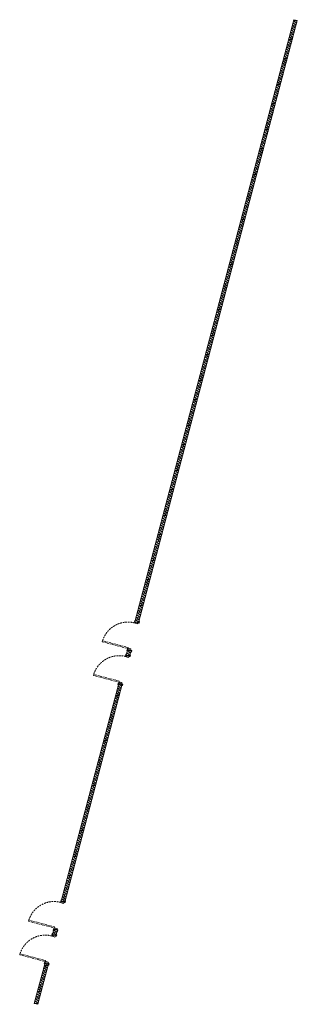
# Model space of a CAD drawing. Header units: millimetres. Extents: x -204291438 to 18864955, y -774833820 to 295284.
# Tile 1 of 87: x -90072 to -80395, y 75851 to 110156. Entities that reach past the tile are written whole.
import ezdxf

# ---------------------------------------------------------------- set-up
doc = ezdxf.new("R2010")
doc.units = ezdxf.units.MM
doc.header["$MEASUREMENT"] = 0
doc.linetypes.add('Przerywana gęsta', pattern=[90, 60, -30])
doc.layers.add('233-A Ściana pożarowa', color=7, linetype='Continuous')

# ---------------------------------------------------------------- blocks, each defined once
blk = doc.blocks.new('*X3087')
at = {"layer": '233-A Ściana pożarowa', "color": 7, "linetype": 'Continuous', "lineweight": 0}
for p, q in [((-89080, 77209), (-89215, 77200)), ((-89215, 77200), (-89102, 77126)), ((-89148, 77285), (-89193, 77283)), ((-89193, 77283), (-89080, 77209)), ((-89167, 76879), (-89302, 76870)), ((-89302, 76870), (-89189, 76796)), ((-89146, 76961), (-89280, 76953)), ((-89280, 76953), (-89167, 76879)), ((-89124, 77044), (-89258, 77035)), ((-89258, 77035), (-89146, 76961)), ((-89102, 77126), (-89237, 77118)), ((-89237, 77118), (-89124, 77044)), ((-89254, 76549), (-89389, 76540)), ((-89389, 76540), (-89276, 76466)), ((-89233, 76631), (-89367, 76623)), ((-89367, 76623), (-89254, 76549)), ((-89211, 76714), (-89346, 76705)), ((-89346, 76705), (-89233, 76631)), ((-89189, 76796), (-89324, 76788)), ((-89324, 76788), (-89211, 76714)), ((-89341, 76219), (-89476, 76210)), ((-89476, 76210), (-89363, 76136)), ((-89320, 76301), (-89454, 76293)), ((-89454, 76293), (-89341, 76219)), ((-89298, 76384), (-89433, 76375)), ((-89433, 76375), (-89320, 76301)), ((-89276, 76466), (-89411, 76458)), ((-89411, 76458), (-89298, 76384)), ((-89429, 75889), (-89550, 75881)), ((-89407, 75971), (-89541, 75962)), ((-89541, 75962), (-89429, 75889)), ((-89385, 76054), (-89520, 76045)), ((-89520, 76045), (-89407, 75971)), ((-89363, 76136), (-89498, 76127)), ((-89498, 76127), (-89385, 76054))]:
    blk.add_line(p, q, dxfattribs=at)
blk = doc.blocks.new('*X3088')
at = {"layer": '233-A Ściana pożarowa', "color": 7, "linetype": 'Continuous', "lineweight": 0}
for p, q in [((-88797, 78281), (-88931, 78273)), ((-88775, 78364), (-88910, 78355)), ((-88910, 78355), (-88797, 78281)), ((-88792, 78444), (-88888, 78438)), ((-88888, 78438), (-88775, 78364))]:
    blk.add_line(p, q, dxfattribs=at)
blk = doc.blocks.new('*X3089')
at = {"layer": '233-A Ściana pożarowa', "color": 7, "linetype": 'Continuous', "lineweight": 0}
for p, q in [((-86533, 86862), (-86668, 86854)), ((-86668, 86854), (-86555, 86780)), ((-86511, 86945), (-86646, 86936)), ((-86646, 86936), (-86533, 86862)), ((-86578, 87022), (-86624, 87019)), ((-86624, 87019), (-86511, 86945)), ((-86642, 86450), (-86776, 86441)), ((-86620, 86532), (-86755, 86524)), ((-86755, 86524), (-86642, 86450)), ((-86598, 86615), (-86733, 86606)), ((-86733, 86606), (-86620, 86532)), ((-86576, 86697), (-86711, 86689)), ((-86711, 86689), (-86598, 86615)), ((-86555, 86780), (-86689, 86771)), ((-86689, 86771), (-86576, 86697)), ((-86729, 86120), (-86863, 86111)), ((-86863, 86111), (-86751, 86037)), ((-86707, 86202), (-86842, 86194)), ((-86842, 86194), (-86729, 86120)), ((-86685, 86285), (-86820, 86276)), ((-86820, 86276), (-86707, 86202)), ((-86664, 86367), (-86798, 86359)), ((-86798, 86359), (-86685, 86285)), ((-86776, 86441), (-86664, 86367)), ((-86816, 85790), (-86951, 85781)), ((-86951, 85781), (-86838, 85707)), ((-86794, 85872), (-86929, 85864)), ((-86929, 85864), (-86816, 85790)), ((-86772, 85955), (-86907, 85946)), ((-86907, 85946), (-86794, 85872)), ((-86751, 86037), (-86885, 86029)), ((-86885, 86029), (-86772, 85955)), ((-86903, 85460), (-87038, 85451)), ((-87038, 85451), (-86925, 85377)), ((-86881, 85542), (-87016, 85534)), ((-87016, 85534), (-86903, 85460)), ((-86859, 85625), (-86994, 85616)), ((-86994, 85616), (-86881, 85542)), ((-86838, 85707), (-86972, 85699)), ((-86972, 85699), (-86859, 85625)), ((-86990, 85130), (-87125, 85121)), ((-87125, 85121), (-87012, 85047)), ((-86968, 85212), (-87103, 85203)), ((-87103, 85203), (-86990, 85130)), ((-86947, 85295), (-87081, 85286)), ((-87081, 85286), (-86968, 85212)), ((-86925, 85377), (-87059, 85369)), ((-87059, 85369), (-86947, 85295)), ((-87077, 84800), (-87212, 84791)), ((-87212, 84791), (-87099, 84717)), ((-87055, 84882), (-87190, 84873)), ((-87190, 84873), (-87077, 84800)), ((-87034, 84965), (-87168, 84956)), ((-87168, 84956), (-87055, 84882)), ((-87012, 85047), (-87147, 85038)), ((-87147, 85038), (-87034, 84965)), ((-87164, 84470), (-87299, 84461)), ((-87299, 84461), (-87186, 84387)), ((-87143, 84552), (-87277, 84543)), ((-87277, 84543), (-87164, 84470)), ((-87121, 84635), (-87255, 84626)), ((-87255, 84626), (-87143, 84552)), ((-87099, 84717), (-87234, 84708)), ((-87234, 84708), (-87121, 84635)), ((-87273, 84057), (-87408, 84048)), ((-87408, 84048), (-87295, 83974)), ((-87251, 84139), (-87386, 84131)), ((-87386, 84131), (-87273, 84057)), ((-87230, 84222), (-87364, 84213)), ((-87364, 84213), (-87251, 84139)), ((-87208, 84304), (-87342, 84296)), ((-87342, 84296), (-87230, 84222)), ((-87186, 84387), (-87321, 84378)), ((-87321, 84378), (-87208, 84304)), ((-87360, 83727), (-87495, 83718)), ((-87495, 83718), (-87382, 83644)), ((-87338, 83809), (-87473, 83801)), ((-87473, 83801), (-87360, 83727)), ((-87317, 83892), (-87451, 83883)), ((-87451, 83883), (-87338, 83809)), ((-87295, 83974), (-87430, 83966)), ((-87430, 83966), (-87317, 83892)), ((-87447, 83397), (-87582, 83388)), ((-87582, 83388), (-87469, 83314)), ((-87426, 83479), (-87560, 83471)), ((-87560, 83471), (-87447, 83397)), ((-87404, 83562), (-87538, 83553)), ((-87538, 83553), (-87426, 83479)), ((-87382, 83644), (-87517, 83636)), ((-87517, 83636), (-87404, 83562)), ((-87534, 83067), (-87669, 83058)), ((-87669, 83058), (-87556, 82984)), ((-87513, 83149), (-87647, 83141)), ((-87647, 83141), (-87534, 83067)), ((-87491, 83232), (-87626, 83223)), ((-87626, 83223), (-87513, 83149)), ((-87469, 83314), (-87604, 83306)), ((-87604, 83306), (-87491, 83232)), ((-87621, 82737), (-87756, 82728)), ((-87756, 82728), (-87643, 82654)), ((-87600, 82819), (-87734, 82811)), ((-87734, 82811), (-87621, 82737)), ((-87578, 82902), (-87713, 82893)), ((-87713, 82893), (-87600, 82819)), ((-87556, 82984), (-87691, 82976)), ((-87691, 82976), (-87578, 82902)), ((-87709, 82407), (-87843, 82398)), ((-87843, 82398), (-87730, 82324)), ((-87687, 82489), (-87821, 82481)), ((-87821, 82481), (-87709, 82407)), ((-87665, 82572), (-87800, 82563)), ((-87800, 82563), (-87687, 82489)), ((-87643, 82654), (-87778, 82646)), ((-87778, 82646), (-87665, 82572)), ((-87817, 81994), (-87952, 81986)), ((-87796, 82077), (-87930, 82068)), ((-87930, 82068), (-87817, 81994)), ((-87774, 82159), (-87909, 82151)), ((-87909, 82151), (-87796, 82077)), ((-87752, 82242), (-87887, 82233)), ((-87887, 82233), (-87774, 82159)), ((-87730, 82324), (-87865, 82316)), ((-87865, 82316), (-87752, 82242)), ((-87905, 81664), (-88039, 81656)), ((-88039, 81656), (-87926, 81582)), ((-87883, 81747), (-88017, 81738)), ((-88017, 81738), (-87905, 81664)), ((-87861, 81829), (-87996, 81821)), ((-87996, 81821), (-87883, 81747)), ((-87839, 81912), (-87974, 81903)), ((-87974, 81903), (-87861, 81829)), ((-87952, 81986), (-87839, 81912)), ((-87992, 81334), (-88126, 81326)), ((-88126, 81326), (-88013, 81252)), ((-87970, 81417), (-88104, 81408)), ((-88104, 81408), (-87992, 81334)), ((-87948, 81499), (-88083, 81491)), ((-88083, 81491), (-87970, 81417)), ((-87926, 81582), (-88061, 81573)), ((-88061, 81573), (-87948, 81499)), ((-88079, 81004), (-88213, 80996)), ((-88213, 80996), (-88100, 80922)), ((-88057, 81087), (-88192, 81078)), ((-88192, 81078), (-88079, 81004)), ((-88035, 81169), (-88170, 81161)), ((-88170, 81161), (-88057, 81087)), ((-88013, 81252), (-88148, 81243)), ((-88148, 81243), (-88035, 81169)), ((-88166, 80674), (-88300, 80665)), ((-88300, 80665), (-88188, 80592)), ((-88144, 80757), (-88279, 80748)), ((-88279, 80748), (-88166, 80674)), ((-88122, 80839), (-88257, 80831)), ((-88257, 80831), (-88144, 80757)), ((-88100, 80922), (-88235, 80913)), ((-88235, 80913), (-88122, 80839)), ((-88253, 80344), (-88388, 80335)), ((-88388, 80335), (-88275, 80262)), ((-88231, 80427), (-88366, 80418)), ((-88366, 80418), (-88253, 80344)), ((-88209, 80509), (-88344, 80500)), ((-88344, 80500), (-88231, 80427)), ((-88188, 80592), (-88322, 80583)), ((-88322, 80583), (-88209, 80509)), ((-88362, 79932), (-88496, 79923)), ((-88340, 80014), (-88475, 80005)), ((-88475, 80005), (-88362, 79932)), ((-88318, 80097), (-88453, 80088)), ((-88453, 80088), (-88340, 80014)), ((-88296, 80179), (-88431, 80170)), ((-88431, 80170), (-88318, 80097)), ((-88275, 80262), (-88409, 80253)), ((-88409, 80253), (-88296, 80179)), ((-88449, 79601), (-88583, 79593)), ((-88583, 79593), (-88471, 79519)), ((-88427, 79684), (-88562, 79675)), ((-88562, 79675), (-88449, 79601)), ((-88405, 79766), (-88540, 79758)), ((-88540, 79758), (-88427, 79684)), ((-88384, 79849), (-88518, 79840)), ((-88518, 79840), (-88405, 79766)), ((-88496, 79923), (-88384, 79849)), ((-88471, 79519), (-88605, 79510)), ((-88605, 79510), (-88492, 79436)), ((-88492, 79436), (-88575, 79431))]:
    blk.add_line(p, q, dxfattribs=at)
blk = doc.blocks.new('*X3090')
at = {"layer": '233-A Ściana pożarowa', "color": 7, "linetype": 'Continuous', "lineweight": 0}
for p, q in [((-86222, 88180), (-86319, 88174)), ((-86319, 88174), (-86206, 88100)), ((-86228, 88017), (-86361, 88009)), ((-86206, 88100), (-86341, 88091)), ((-86341, 88091), (-86228, 88017))]:
    blk.add_line(p, q, dxfattribs=at)
blk = doc.blocks.new('*X3091')
at = {"layer": '233-A Ściana pożarowa', "color": 7, "linetype": 'Continuous', "lineweight": 0}
for p, q in [((-80414, 110128), (-80528, 110121)), ((-80528, 110121), (-80415, 110047)), ((-80480, 109800), (-80615, 109791)), ((-80615, 109791), (-80502, 109717)), ((-80458, 109882), (-80593, 109874)), ((-80593, 109874), (-80480, 109800)), ((-80437, 109965), (-80571, 109956)), ((-80571, 109956), (-80458, 109882)), ((-80415, 110047), (-80550, 110039)), ((-80550, 110039), (-80437, 109965)), ((-80567, 109470), (-80702, 109461)), ((-80702, 109461), (-80589, 109387)), ((-80546, 109552), (-80680, 109544)), ((-80680, 109544), (-80567, 109470)), ((-80524, 109635), (-80658, 109626)), ((-80658, 109626), (-80546, 109552)), ((-80502, 109717), (-80637, 109709)), ((-80637, 109709), (-80524, 109635)), ((-80654, 109140), (-80789, 109131)), ((-80789, 109131), (-80676, 109057)), ((-80633, 109222), (-80767, 109214)), ((-80767, 109214), (-80654, 109140)), ((-80611, 109305), (-80746, 109296)), ((-80746, 109296), (-80633, 109222)), ((-80589, 109387), (-80724, 109379)), ((-80724, 109379), (-80611, 109305)), ((-80742, 108810), (-80876, 108801)), ((-80876, 108801), (-80763, 108727)), ((-80720, 108892), (-80854, 108884)), ((-80854, 108884), (-80742, 108810)), ((-80698, 108975), (-80833, 108966)), ((-80833, 108966), (-80720, 108892)), ((-80676, 109057), (-80811, 109049)), ((-80811, 109049), (-80698, 108975)), ((-80829, 108480), (-80963, 108471)), ((-80963, 108471), (-80850, 108397)), ((-80807, 108562), (-80941, 108554)), ((-80941, 108554), (-80829, 108480)), ((-80785, 108645), (-80920, 108636)), ((-80920, 108636), (-80807, 108562)), ((-80763, 108727), (-80898, 108719)), ((-80898, 108719), (-80785, 108645)), ((-80937, 108067), (-81072, 108059)), ((-80916, 108150), (-81050, 108141)), ((-81050, 108141), (-80937, 108067)), ((-80894, 108232), (-81029, 108224)), ((-81029, 108224), (-80916, 108150)), ((-80872, 108315), (-81007, 108306)), ((-81007, 108306), (-80894, 108232)), ((-80850, 108397), (-80985, 108389)), ((-80985, 108389), (-80872, 108315)), ((-81025, 107737), (-81159, 107728)), ((-81159, 107728), (-81046, 107655)), ((-81003, 107820), (-81137, 107811)), ((-81137, 107811), (-81025, 107737)), ((-80981, 107902), (-81116, 107894)), ((-81116, 107894), (-81003, 107820)), ((-80959, 107985), (-81094, 107976)), ((-81094, 107976), (-80981, 107902)), ((-81072, 108059), (-80959, 107985)), ((-81112, 107407), (-81246, 107398)), ((-81246, 107398), (-81133, 107325)), ((-81090, 107490), (-81225, 107481)), ((-81225, 107481), (-81112, 107407)), ((-81068, 107572), (-81203, 107563)), ((-81203, 107563), (-81090, 107490)), ((-81046, 107655), (-81181, 107646)), ((-81181, 107646), (-81068, 107572)), ((-81199, 107077), (-81333, 107068)), ((-81333, 107068), (-81221, 106995)), ((-81177, 107160), (-81312, 107151)), ((-81312, 107151), (-81199, 107077)), ((-81155, 107242), (-81290, 107233)), ((-81290, 107233), (-81177, 107160)), ((-81133, 107325), (-81268, 107316)), ((-81268, 107316), (-81155, 107242)), ((-81286, 106747), (-81420, 106738)), ((-81420, 106738), (-81308, 106664)), ((-81264, 106829), (-81399, 106821)), ((-81399, 106821), (-81286, 106747)), ((-81242, 106912), (-81377, 106903)), ((-81377, 106903), (-81264, 106829)), ((-81221, 106995), (-81355, 106986)), ((-81355, 106986), (-81242, 106912)), ((-81373, 106417), (-81508, 106408)), ((-81508, 106408), (-81395, 106334)), ((-81351, 106499), (-81486, 106491)), ((-81486, 106491), (-81373, 106417)), ((-81329, 106582), (-81464, 106573)), ((-81464, 106573), (-81351, 106499)), ((-81308, 106664), (-81442, 106656)), ((-81442, 106656), (-81329, 106582)), ((-81482, 106004), (-81616, 105996)), ((-81460, 106087), (-81595, 106078)), ((-81595, 106078), (-81482, 106004)), ((-81438, 106169), (-81573, 106161)), ((-81573, 106161), (-81460, 106087)), ((-81416, 106252), (-81551, 106243)), ((-81551, 106243), (-81438, 106169)), ((-81395, 106334), (-81529, 106326)), ((-81529, 106326), (-81416, 106252)), ((-81569, 105674), (-81704, 105666)), ((-81704, 105666), (-81591, 105592)), ((-81547, 105757), (-81682, 105748)), ((-81682, 105748), (-81569, 105674)), ((-81525, 105839), (-81660, 105831)), ((-81660, 105831), (-81547, 105757)), ((-81504, 105922), (-81638, 105913)), ((-81638, 105913), (-81525, 105839)), ((-81616, 105996), (-81504, 105922)), ((-81656, 105344), (-81791, 105336)), ((-81791, 105336), (-81678, 105262)), ((-81634, 105427), (-81769, 105418)), ((-81769, 105418), (-81656, 105344)), ((-81612, 105509), (-81747, 105501)), ((-81747, 105501), (-81634, 105427)), ((-81591, 105592), (-81725, 105583)), ((-81725, 105583), (-81612, 105509)), ((-81743, 105014), (-81878, 105006)), ((-81878, 105006), (-81765, 104932)), ((-81721, 105097), (-81856, 105088)), ((-81856, 105088), (-81743, 105014)), ((-81699, 105179), (-81834, 105171)), ((-81834, 105171), (-81721, 105097)), ((-81678, 105262), (-81812, 105253)), ((-81812, 105253), (-81699, 105179)), ((-81830, 104684), (-81965, 104676)), ((-81965, 104676), (-81852, 104602)), ((-81808, 104767), (-81943, 104758)), ((-81943, 104758), (-81830, 104684)), ((-81787, 104849), (-81921, 104841)), ((-81921, 104841), (-81808, 104767)), ((-81765, 104932), (-81899, 104923)), ((-81899, 104923), (-81787, 104849)), ((-81917, 104354), (-82052, 104346)), ((-82052, 104346), (-81939, 104272)), ((-81895, 104437), (-82030, 104428)), ((-82030, 104428), (-81917, 104354)), ((-81874, 104519), (-82008, 104511)), ((-82008, 104511), (-81895, 104437)), ((-81852, 104602), (-81987, 104593)), ((-81987, 104593), (-81874, 104519)), ((-82004, 104024), (-82139, 104016)), ((-82139, 104016), (-82026, 103942)), ((-81983, 104107), (-82117, 104098)), ((-82117, 104098), (-82004, 104024)), ((-81961, 104189), (-82095, 104181)), ((-82095, 104181), (-81983, 104107)), ((-81939, 104272), (-82074, 104263)), ((-82074, 104263), (-81961, 104189)), ((-82113, 103612), (-82248, 103603)), ((-82248, 103603), (-82135, 103529)), ((-82091, 103694), (-82226, 103686)), ((-82226, 103686), (-82113, 103612)), ((-82070, 103777), (-82204, 103768)), ((-82204, 103768), (-82091, 103694)), ((-82048, 103859), (-82182, 103851)), ((-82182, 103851), (-82070, 103777)), ((-82026, 103942), (-82161, 103933)), ((-82161, 103933), (-82048, 103859)), ((-82200, 103282), (-82335, 103273)), ((-82335, 103273), (-82222, 103199)), ((-82178, 103364), (-82313, 103356)), ((-82313, 103356), (-82200, 103282)), ((-82157, 103447), (-82291, 103438)), ((-82291, 103438), (-82178, 103364)), ((-82135, 103529), (-82270, 103521)), ((-82270, 103521), (-82157, 103447)), ((-82287, 102952), (-82422, 102943)), ((-82422, 102943), (-82309, 102869)), ((-82266, 103034), (-82400, 103025)), ((-82400, 103025), (-82287, 102952)), ((-82244, 103117), (-82378, 103108)), ((-82378, 103108), (-82266, 103034)), ((-82222, 103199), (-82357, 103190)), ((-82357, 103190), (-82244, 103117)), ((-82374, 102622), (-82509, 102613)), ((-82509, 102613), (-82396, 102539)), ((-82353, 102704), (-82487, 102695)), ((-82487, 102695), (-82374, 102622)), ((-82331, 102787), (-82466, 102778)), ((-82466, 102778), (-82353, 102704)), ((-82309, 102869), (-82444, 102860)), ((-82444, 102860), (-82331, 102787)), ((-82462, 102291), (-82596, 102283)), ((-82596, 102283), (-82483, 102209)), ((-82440, 102374), (-82574, 102365)), ((-82574, 102365), (-82462, 102291)), ((-82418, 102456), (-82553, 102448)), ((-82553, 102448), (-82440, 102374)), ((-82396, 102539), (-82531, 102530)), ((-82531, 102530), (-82418, 102456)), ((-82549, 101961), (-82683, 101953)), ((-82683, 101953), (-82570, 101879)), ((-82527, 102044), (-82661, 102035)), ((-82661, 102035), (-82549, 101961)), ((-82505, 102126), (-82640, 102118)), ((-82640, 102118), (-82527, 102044)), ((-82483, 102209), (-82618, 102200)), ((-82618, 102200), (-82505, 102126)), ((-82657, 101549), (-82792, 101540)), ((-82636, 101631), (-82770, 101623)), ((-82770, 101623), (-82657, 101549)), ((-82614, 101714), (-82749, 101705)), ((-82749, 101705), (-82636, 101631)), ((-82592, 101796), (-82727, 101788)), ((-82727, 101788), (-82614, 101714)), ((-82570, 101879), (-82705, 101870)), ((-82705, 101870), (-82592, 101796)), ((-82745, 101219), (-82879, 101210)), ((-82879, 101210), (-82766, 101136)), ((-82723, 101301), (-82857, 101293)), ((-82857, 101293), (-82745, 101219)), ((-82701, 101384), (-82836, 101375)), ((-82836, 101375), (-82723, 101301)), ((-82679, 101466), (-82814, 101458)), ((-82814, 101458), (-82701, 101384)), ((-82792, 101540), (-82679, 101466)), ((-82832, 100889), (-82966, 100880)), ((-82966, 100880), (-82853, 100806)), ((-82810, 100971), (-82945, 100963)), ((-82945, 100963), (-82832, 100889)), ((-82788, 101054), (-82923, 101045)), ((-82923, 101045), (-82810, 100971)), ((-82766, 101136), (-82901, 101128)), ((-82901, 101128), (-82788, 101054)), ((-82919, 100559), (-83053, 100550)), ((-83053, 100550), (-82941, 100476)), ((-82897, 100641), (-83032, 100633)), ((-83032, 100633), (-82919, 100559)), ((-82875, 100724), (-83010, 100715)), ((-83010, 100715), (-82897, 100641)), ((-82853, 100806), (-82988, 100798)), ((-82988, 100798), (-82875, 100724)), ((-83006, 100229), (-83140, 100220)), ((-83140, 100220), (-83028, 100146)), ((-82984, 100311), (-83119, 100303)), ((-83119, 100303), (-83006, 100229)), ((-82962, 100394), (-83097, 100385)), ((-83097, 100385), (-82984, 100311)), ((-82941, 100476), (-83075, 100468)), ((-83075, 100468), (-82962, 100394)), ((-83093, 99899), (-83228, 99890)), ((-83228, 99890), (-83115, 99816)), ((-83071, 99981), (-83206, 99973)), ((-83206, 99973), (-83093, 99899)), ((-83049, 100064), (-83184, 100055)), ((-83184, 100055), (-83071, 99981)), ((-83028, 100146), (-83162, 100138)), ((-83162, 100138), (-83049, 100064)), ((-83202, 99486), (-83336, 99478)), ((-83180, 99569), (-83315, 99560)), ((-83315, 99560), (-83202, 99486)), ((-83158, 99651), (-83293, 99643)), ((-83293, 99643), (-83180, 99569)), ((-83136, 99734), (-83271, 99725)), ((-83271, 99725), (-83158, 99651)), ((-83115, 99816), (-83249, 99808)), ((-83249, 99808), (-83136, 99734)), ((-83289, 99156), (-83424, 99148)), ((-83424, 99148), (-83311, 99074)), ((-83267, 99239), (-83402, 99230)), ((-83402, 99230), (-83289, 99156)), ((-83245, 99321), (-83380, 99313)), ((-83380, 99313), (-83267, 99239)), ((-83224, 99404), (-83358, 99395)), ((-83358, 99395), (-83245, 99321)), ((-83336, 99478), (-83224, 99404)), ((-83376, 98826), (-83511, 98818)), ((-83511, 98818), (-83398, 98744)), ((-83354, 98909), (-83489, 98900)), ((-83489, 98900), (-83376, 98826)), ((-83332, 98991), (-83467, 98983)), ((-83467, 98983), (-83354, 98909)), ((-83311, 99074), (-83445, 99065)), ((-83445, 99065), (-83332, 98991)), ((-83463, 98496), (-83598, 98487)), ((-83598, 98487), (-83485, 98414)), ((-83441, 98579), (-83576, 98570)), ((-83576, 98570), (-83463, 98496)), ((-83419, 98661), (-83554, 98652)), ((-83554, 98652), (-83441, 98579)), ((-83398, 98744), (-83532, 98735)), ((-83532, 98735), (-83419, 98661)), ((-83550, 98166), (-83685, 98157)), ((-83685, 98157), (-83572, 98084)), ((-83528, 98249), (-83663, 98240)), ((-83663, 98240), (-83550, 98166)), ((-83507, 98331), (-83641, 98322)), ((-83641, 98322), (-83528, 98249)), ((-83485, 98414), (-83619, 98405)), ((-83619, 98405), (-83507, 98331)), ((-83637, 97836), (-83772, 97827)), ((-83772, 97827), (-83659, 97753)), ((-83615, 97918), (-83750, 97910)), ((-83750, 97910), (-83637, 97836)), ((-83594, 98001), (-83728, 97992)), ((-83728, 97992), (-83615, 97918)), ((-83572, 98084), (-83707, 98075)), ((-83707, 98075), (-83594, 98001)), ((-83724, 97506), (-83859, 97497)), ((-83859, 97497), (-83746, 97423)), ((-83703, 97588), (-83837, 97580)), ((-83837, 97580), (-83724, 97506)), ((-83681, 97671), (-83815, 97662)), ((-83815, 97662), (-83703, 97588)), ((-83659, 97753), (-83794, 97745)), ((-83794, 97745), (-83681, 97671)), ((-83833, 97093), (-83968, 97085)), ((-83968, 97085), (-83855, 97011)), ((-83811, 97176), (-83946, 97167)), ((-83946, 97167), (-83833, 97093)), ((-83790, 97258), (-83924, 97250)), ((-83924, 97250), (-83811, 97176)), ((-83768, 97341), (-83902, 97332)), ((-83902, 97332), (-83790, 97258)), ((-83746, 97423), (-83881, 97415)), ((-83881, 97415), (-83768, 97341)), ((-83920, 96763), (-84055, 96755)), ((-84055, 96755), (-83942, 96681)), ((-83898, 96846), (-84033, 96837)), ((-84033, 96837), (-83920, 96763)), ((-83877, 96928), (-84011, 96920)), ((-84011, 96920), (-83898, 96846)), ((-83855, 97011), (-83990, 97002)), ((-83990, 97002), (-83877, 96928)), ((-84007, 96433), (-84142, 96425)), ((-84142, 96425), (-84029, 96351)), ((-83986, 96516), (-84120, 96507)), ((-84120, 96507), (-84007, 96433)), ((-83964, 96598), (-84098, 96590)), ((-84098, 96590), (-83986, 96516)), ((-83942, 96681), (-84077, 96672)), ((-84077, 96672), (-83964, 96598)), ((-84094, 96103), (-84229, 96095)), ((-84229, 96095), (-84116, 96021)), ((-84073, 96186), (-84207, 96177)), ((-84207, 96177), (-84094, 96103)), ((-84051, 96268), (-84186, 96260)), ((-84186, 96260), (-84073, 96186)), ((-84029, 96351), (-84164, 96342)), ((-84164, 96342), (-84051, 96268)), ((-84182, 95773), (-84316, 95765)), ((-84316, 95765), (-84203, 95691)), ((-84160, 95856), (-84294, 95847)), ((-84294, 95847), (-84182, 95773)), ((-84138, 95938), (-84273, 95930)), ((-84273, 95930), (-84160, 95856)), ((-84116, 96021), (-84251, 96012)), ((-84251, 96012), (-84138, 95938)), ((-84269, 95443), (-84403, 95435)), ((-84403, 95435), (-84290, 95361)), ((-84247, 95526), (-84381, 95517)), ((-84381, 95517), (-84269, 95443)), ((-84225, 95608), (-84360, 95600)), ((-84360, 95600), (-84247, 95526)), ((-84203, 95691), (-84338, 95682)), ((-84338, 95682), (-84225, 95608)), ((-84377, 95031), (-84512, 95022)), ((-84356, 95113), (-84490, 95105)), ((-84490, 95105), (-84377, 95031)), ((-84334, 95196), (-84469, 95187)), ((-84469, 95187), (-84356, 95113)), ((-84312, 95278), (-84447, 95270)), ((-84447, 95270), (-84334, 95196)), ((-84290, 95361), (-84425, 95352)), ((-84425, 95352), (-84312, 95278)), ((-84465, 94701), (-84599, 94692)), ((-84599, 94692), (-84486, 94618)), ((-84443, 94783), (-84577, 94775)), ((-84577, 94775), (-84465, 94701)), ((-84421, 94866), (-84556, 94857)), ((-84556, 94857), (-84443, 94783)), ((-84399, 94948), (-84534, 94940)), ((-84534, 94940), (-84421, 94866)), ((-84512, 95022), (-84399, 94948)), ((-84552, 94371), (-84686, 94362)), ((-84686, 94362), (-84573, 94288)), ((-84530, 94453), (-84665, 94445)), ((-84665, 94445), (-84552, 94371)), ((-84508, 94536), (-84643, 94527)), ((-84643, 94527), (-84530, 94453)), ((-84486, 94618), (-84621, 94610)), ((-84621, 94610), (-84508, 94536)), ((-84639, 94041), (-84773, 94032)), ((-84773, 94032), (-84660, 93958)), ((-84617, 94123), (-84752, 94114)), ((-84752, 94114), (-84639, 94041)), ((-84595, 94206), (-84730, 94197)), ((-84730, 94197), (-84617, 94123)), ((-84573, 94288), (-84708, 94280)), ((-84708, 94280), (-84595, 94206)), ((-84726, 93711), (-84860, 93702)), ((-84860, 93702), (-84748, 93628)), ((-84704, 93793), (-84839, 93784)), ((-84839, 93784), (-84726, 93711)), ((-84682, 93876), (-84817, 93867)), ((-84817, 93867), (-84704, 93793)), ((-84660, 93958), (-84795, 93949)), ((-84795, 93949), (-84682, 93876)), ((-84813, 93380), (-84948, 93372)), ((-84948, 93372), (-84835, 93298)), ((-84791, 93463), (-84926, 93454)), ((-84926, 93454), (-84813, 93380)), ((-84769, 93546), (-84904, 93537)), ((-84904, 93537), (-84791, 93463)), ((-84748, 93628), (-84882, 93619)), ((-84882, 93619), (-84769, 93546)), ((-84922, 92968), (-85056, 92959)), ((-84900, 93050), (-85035, 93042)), ((-85035, 93042), (-84922, 92968)), ((-84878, 93133), (-85013, 93124)), ((-85013, 93124), (-84900, 93050)), ((-84856, 93215), (-84991, 93207)), ((-84991, 93207), (-84878, 93133)), ((-84835, 93298), (-84969, 93289)), ((-84969, 93289), (-84856, 93215)), ((-85009, 92638), (-85143, 92629)), ((-85143, 92629), (-85031, 92555)), ((-84987, 92720), (-85122, 92712)), ((-85122, 92712), (-85009, 92638)), ((-84965, 92803), (-85100, 92794)), ((-85100, 92794), (-84987, 92720)), ((-84944, 92885), (-85078, 92877)), ((-85078, 92877), (-84965, 92803)), ((-85056, 92959), (-84944, 92885)), ((-85096, 92308), (-85231, 92299)), ((-85231, 92299), (-85118, 92225)), ((-85074, 92390), (-85209, 92382)), ((-85209, 92382), (-85096, 92308)), ((-85052, 92473), (-85187, 92464)), ((-85187, 92464), (-85074, 92390)), ((-85031, 92555), (-85165, 92547)), ((-85165, 92547), (-85052, 92473)), ((-85183, 91978), (-85318, 91969)), ((-85318, 91969), (-85205, 91895)), ((-85161, 92060), (-85296, 92052)), ((-85296, 92052), (-85183, 91978)), ((-85139, 92143), (-85274, 92134)), ((-85274, 92134), (-85161, 92060)), ((-85118, 92225), (-85252, 92217)), ((-85252, 92217), (-85139, 92143)), ((-85270, 91648), (-85405, 91639)), ((-85405, 91639), (-85292, 91565)), ((-85248, 91730), (-85383, 91722)), ((-85383, 91722), (-85270, 91648)), ((-85227, 91813), (-85361, 91804)), ((-85361, 91804), (-85248, 91730)), ((-85205, 91895), (-85339, 91887)), ((-85339, 91887), (-85227, 91813)), ((-85357, 91318), (-85492, 91309)), ((-85492, 91309), (-85379, 91235)), ((-85335, 91400), (-85470, 91392)), ((-85470, 91392), (-85357, 91318)), ((-85314, 91483), (-85448, 91474)), ((-85448, 91474), (-85335, 91400)), ((-85292, 91565), (-85427, 91557)), ((-85427, 91557), (-85314, 91483)), ((-85444, 90988), (-85579, 90979)), ((-85579, 90979), (-85466, 90905)), ((-85423, 91070), (-85557, 91062)), ((-85557, 91062), (-85444, 90988)), ((-85401, 91153), (-85535, 91144)), ((-85535, 91144), (-85423, 91070)), ((-85379, 91235), (-85514, 91227)), ((-85514, 91227), (-85401, 91153)), ((-85553, 90575), (-85688, 90567)), ((-85688, 90567), (-85575, 90493)), ((-85531, 90658), (-85666, 90649)), ((-85666, 90649), (-85553, 90575)), ((-85510, 90740), (-85644, 90732)), ((-85644, 90732), (-85531, 90658)), ((-85488, 90823), (-85622, 90814)), ((-85622, 90814), (-85510, 90740)), ((-85466, 90905), (-85601, 90897)), ((-85601, 90897), (-85488, 90823)), ((-85640, 90245), (-85775, 90237)), ((-85775, 90237), (-85662, 90163)), ((-85618, 90328), (-85753, 90319)), ((-85753, 90319), (-85640, 90245)), ((-85597, 90410), (-85731, 90402)), ((-85731, 90402), (-85618, 90328)), ((-85575, 90493), (-85710, 90484)), ((-85710, 90484), (-85597, 90410)), ((-85727, 89915), (-85862, 89907)), ((-85862, 89907), (-85749, 89833)), ((-85706, 89998), (-85840, 89989)), ((-85840, 89989), (-85727, 89915)), ((-85684, 90080), (-85818, 90072)), ((-85818, 90072), (-85706, 89998)), ((-85662, 90163), (-85797, 90154)), ((-85797, 90154), (-85684, 90080)), ((-85814, 89585), (-85949, 89576)), ((-85949, 89576), (-85836, 89503)), ((-85793, 89668), (-85927, 89659)), ((-85927, 89659), (-85814, 89585)), ((-85771, 89750), (-85906, 89741)), ((-85906, 89741), (-85793, 89668)), ((-85749, 89833), (-85884, 89824)), ((-85884, 89824), (-85771, 89750)), ((-85902, 89255), (-86036, 89246)), ((-86036, 89246), (-85923, 89173)), ((-85880, 89338), (-86014, 89329)), ((-86014, 89329), (-85902, 89255)), ((-85858, 89420), (-85993, 89411)), ((-85993, 89411), (-85880, 89338)), ((-85836, 89503), (-85971, 89494)), ((-85971, 89494), (-85858, 89420)), ((-85923, 89173), (-86005, 89167))]:
    blk.add_line(p, q, dxfattribs=at)
blk = doc.blocks.new('Drzwi metalowe 27[223]_3')
at = {"layer": '233-A Ściana pożarowa', "color": 7, "linetype": 'Przerywana gęsta', "lineweight": 0}
for p, q in [((-86061, 89227), (-86074, 89178)), ((-86043, 89222), (-86061, 89227)), ((-86055, 89173), (-86043, 89222)), ((-86054, 89180), (-86043, 89222)), ((-86054, 89180), (-86043, 89222)), ((-86074, 89178), (-86055, 89173)), ((-86065, 89139), (-86057, 89166)), ((-86026, 89128), (-86065, 89139)), ((-86057, 89166), (-86054, 89180)), ((-86057, 89166), (-85961, 89140)), ((-86054, 89180), (-85957, 89155)), ((-86054, 89180), (-85957, 89155)), ((-86054, 89180), (-85957, 89155)), ((-86029, 89117), (-86026, 89128)), ((-85971, 89102), (-86029, 89117)), ((-85961, 89140), (-85971, 89102)), ((-85957, 89155), (-85962, 89136)), ((-85962, 89136), (-85935, 89129)), ((-85961, 89140), (-85957, 89155)), ((-85930, 89148), (-85957, 89155)), ((-85957, 89155), (-85930, 89148)), ((-85957, 89155), (-85930, 89148)), ((-85935, 89129), (-85930, 89148)), ((-85919, 89189), (-85932, 89141)), ((-85932, 89141), (-85913, 89136)), ((-85930, 89148), (-85919, 89189)), ((-85930, 89148), (-85919, 89189)), ((-85901, 89184), (-85919, 89189)), ((-85913, 89136), (-85901, 89184)), ((-87184, 88520), (-87194, 88481)), ((-86290, 88284), (-87184, 88520)), ((-87194, 88481), (-86300, 88245)), ((-86328, 88215), (-86341, 88167)), ((-86341, 88167), (-86322, 88162)), ((-86310, 88210), (-86328, 88215)), ((-86322, 88162), (-86310, 88210)), ((-86311, 88204), (-86322, 88162)), ((-86311, 88204), (-86322, 88162)), ((-86307, 88218), (-86311, 88204)), ((-86311, 88204), (-86215, 88178)), ((-86311, 88204), (-86215, 88178)), ((-86311, 88204), (-86215, 88178)), ((-86307, 88218), (-86300, 88245)), ((-86211, 88193), (-86307, 88218)), ((-86300, 88245), (-86290, 88284)), ((-86300, 88245), (-86262, 88235)), ((-86262, 88235), (-86259, 88247)), ((-86259, 88247), (-86201, 88231)), ((-86210, 88196), (-86215, 88178)), ((-86211, 88193), (-86215, 88178)), ((-86215, 88178), (-86188, 88171)), ((-86215, 88178), (-86188, 88171)), ((-86215, 88178), (-86188, 88171)), ((-86201, 88231), (-86211, 88193)), ((-86183, 88189), (-86210, 88196)), ((-86186, 88178), (-86199, 88129)), ((-86188, 88171), (-86199, 88129)), ((-86188, 88171), (-86199, 88129)), ((-86188, 88171), (-86183, 88189)), ((-86167, 88173), (-86186, 88178)), ((-86180, 88125), (-86167, 88173)), ((-86199, 88129), (-86180, 88125))]:
    blk.add_line(p, q, dxfattribs=at)
blk.add_arc((-86300, 88245), 924, 75.218, 165.218, dxfattribs=at)
blk = doc.blocks.new('Drzwi metalowe 27[224]_3')
at = {"layer": '233-A Ściana pożarowa', "color": 7, "linetype": 'Przerywana gęsta', "lineweight": 0}
for p, q in [((-88630, 79490), (-88643, 79442)), ((-88643, 79442), (-88625, 79437)), ((-88634, 79402), (-88627, 79429)), ((-88595, 79392), (-88634, 79402)), ((-88612, 79486), (-88630, 79490)), ((-88627, 79429), (-88623, 79444)), ((-88627, 79429), (-88530, 79404)), ((-88625, 79437), (-88612, 79486)), ((-88623, 79444), (-88612, 79486)), ((-88623, 79444), (-88612, 79486)), ((-88623, 79444), (-88526, 79418)), ((-88623, 79444), (-88526, 79418)), ((-88623, 79444), (-88526, 79418)), ((-88598, 79381), (-88595, 79392)), ((-88540, 79365), (-88598, 79381)), ((-88530, 79404), (-88540, 79365)), ((-88526, 79418), (-88531, 79400)), ((-88531, 79400), (-88504, 79393)), ((-88530, 79404), (-88526, 79418)), ((-88499, 79411), (-88526, 79418)), ((-88526, 79418), (-88499, 79411)), ((-88526, 79418), (-88499, 79411)), ((-88504, 79393), (-88499, 79411)), ((-88488, 79453), (-88501, 79404)), ((-88501, 79404), (-88482, 79400)), ((-88499, 79411), (-88488, 79453)), ((-88499, 79411), (-88488, 79453)), ((-88470, 79448), (-88488, 79453)), ((-88482, 79400), (-88470, 79448)), ((-89753, 78783), (-89763, 78745)), ((-89763, 78745), (-88870, 78509)), ((-88859, 78548), (-89753, 78783)), ((-88897, 78479), (-88910, 78431)), ((-88910, 78431), (-88891, 78426)), ((-88879, 78474), (-88897, 78479)), ((-88891, 78426), (-88879, 78474)), ((-88880, 78467), (-88891, 78426)), ((-88880, 78467), (-88891, 78426)), ((-88877, 78482), (-88880, 78467)), ((-88880, 78467), (-88784, 78442)), ((-88880, 78467), (-88784, 78442)), ((-88880, 78467), (-88784, 78442)), ((-88877, 78482), (-88870, 78509)), ((-88780, 78456), (-88877, 78482)), ((-88870, 78509), (-88859, 78548)), ((-88870, 78509), (-88831, 78499)), ((-88831, 78499), (-88828, 78510)), ((-88828, 78510), (-88770, 78495)), ((-88779, 78460), (-88784, 78442)), ((-88780, 78456), (-88784, 78442)), ((-88784, 78442), (-88757, 78435)), ((-88784, 78442), (-88757, 78435)), ((-88784, 78442), (-88757, 78435)), ((-88770, 78495), (-88780, 78456)), ((-88752, 78453), (-88779, 78460)), ((-88755, 78441), (-88768, 78393)), ((-88757, 78435), (-88768, 78393)), ((-88757, 78435), (-88768, 78393)), ((-88768, 78393), (-88749, 78388)), ((-88757, 78435), (-88752, 78453)), ((-88737, 78437), (-88755, 78441)), ((-88749, 78388), (-88737, 78437))]:
    blk.add_line(p, q, dxfattribs=at)
blk.add_arc((-88870, 78509), 924, 75.218, 165.218, dxfattribs=at)
blk = doc.blocks.new('Drzwi metalowe 27[225]_3')
at = {"layer": '233-A Ściana pożarowa', "color": 7, "linetype": 'Przerywana gęsta', "lineweight": 0}
for p, q in [((-88939, 78319), (-88952, 78271)), ((-88952, 78271), (-88934, 78266)), ((-88943, 78231), (-88936, 78259)), ((-88904, 78221), (-88943, 78231)), ((-88921, 78315), (-88939, 78319)), ((-88936, 78259), (-88932, 78273)), ((-88936, 78259), (-88839, 78233)), ((-88934, 78266), (-88921, 78315)), ((-88932, 78273), (-88921, 78315)), ((-88932, 78273), (-88921, 78315)), ((-88932, 78273), (-88835, 78247)), ((-88932, 78273), (-88835, 78247)), ((-88932, 78273), (-88835, 78247)), ((-88907, 78210), (-88904, 78221)), ((-88839, 78233), (-88849, 78194)), ((-88835, 78247), (-88840, 78229)), ((-88840, 78229), (-88813, 78222)), ((-88839, 78233), (-88835, 78247)), ((-88808, 78240), (-88835, 78247)), ((-88835, 78247), (-88808, 78240)), ((-88835, 78247), (-88808, 78240)), ((-88813, 78222), (-88808, 78240)), ((-88797, 78282), (-88810, 78234)), ((-88810, 78234), (-88791, 78229)), ((-88808, 78240), (-88797, 78282)), ((-88808, 78240), (-88797, 78282)), ((-88779, 78277), (-88797, 78282)), ((-88791, 78229), (-88779, 78277)), ((-88849, 78194), (-88907, 78210)), ((-90062, 77612), (-90072, 77574)), ((-90072, 77574), (-89178, 77338)), ((-89168, 77377), (-90062, 77612)), ((-89206, 77308), (-89219, 77260)), ((-89219, 77260), (-89200, 77255)), ((-89188, 77303), (-89206, 77308)), ((-89200, 77255), (-89188, 77303)), ((-89189, 77296), (-89200, 77255)), ((-89189, 77296), (-89200, 77255)), ((-89186, 77311), (-89189, 77296)), ((-89189, 77296), (-89093, 77271)), ((-89189, 77296), (-89093, 77271)), ((-89189, 77296), (-89093, 77271)), ((-89186, 77311), (-89178, 77338)), ((-89089, 77285), (-89186, 77311)), ((-89178, 77338), (-89168, 77377)), ((-89178, 77338), (-89140, 77328)), ((-89140, 77328), (-89137, 77339)), ((-89137, 77339), (-89079, 77324)), ((-89088, 77289), (-89093, 77271)), ((-89089, 77285), (-89093, 77271)), ((-89093, 77271), (-89066, 77264)), ((-89093, 77271), (-89066, 77264)), ((-89093, 77271), (-89066, 77264)), ((-89079, 77324), (-89089, 77285)), ((-89061, 77282), (-89088, 77289)), ((-89064, 77271), (-89077, 77222)), ((-89066, 77264), (-89077, 77222)), ((-89066, 77264), (-89077, 77222)), ((-89077, 77222), (-89058, 77217)), ((-89066, 77264), (-89061, 77282)), ((-89046, 77266), (-89064, 77271)), ((-89058, 77217), (-89046, 77266))]:
    blk.add_line(p, q, dxfattribs=at)
blk.add_arc((-89178, 77338), 924, 75.218, 165.218, dxfattribs=at)
blk = doc.blocks.new('Drzwi metalowe 27[226]_3')
at = {"layer": '233-A Ściana pożarowa', "color": 7, "linetype": 'Przerywana gęsta', "lineweight": 0}
for p, q in [((-86370, 88056), (-86383, 88007)), ((-86383, 88007), (-86364, 88003)), ((-86374, 87968), (-86366, 87995)), ((-86335, 87958), (-86374, 87968)), ((-86352, 88051), (-86370, 88056)), ((-86366, 87995), (-86363, 88009)), ((-86366, 87995), (-86270, 87969)), ((-86364, 88003), (-86352, 88051)), ((-86363, 88009), (-86352, 88051)), ((-86363, 88009), (-86352, 88051)), ((-86363, 88009), (-86266, 87984)), ((-86363, 88009), (-86266, 87984)), ((-86363, 88009), (-86266, 87984)), ((-86338, 87946), (-86335, 87958)), ((-86280, 87931), (-86338, 87946)), ((-86270, 87969), (-86280, 87931)), ((-86266, 87984), (-86271, 87965)), ((-86271, 87965), (-86244, 87958)), ((-86270, 87969), (-86266, 87984)), ((-86239, 87977), (-86266, 87984)), ((-86266, 87984), (-86239, 87977)), ((-86266, 87984), (-86239, 87977)), ((-86244, 87958), (-86239, 87977)), ((-86228, 88018), (-86241, 87970)), ((-86241, 87970), (-86222, 87965)), ((-86239, 87977), (-86228, 88018)), ((-86239, 87977), (-86228, 88018)), ((-86210, 88013), (-86228, 88018)), ((-86222, 87965), (-86210, 88013)), ((-87493, 87349), (-87503, 87310)), ((-87503, 87310), (-86609, 87074)), ((-86599, 87113), (-87493, 87349)), ((-86637, 87044), (-86650, 86996)), ((-86650, 86996), (-86631, 86991)), ((-86619, 87039), (-86637, 87044)), ((-86631, 86991), (-86619, 87039)), ((-86620, 87033), (-86631, 86991)), ((-86620, 87033), (-86631, 86991)), ((-86616, 87047), (-86620, 87033)), ((-86620, 87033), (-86524, 87007)), ((-86620, 87033), (-86524, 87007)), ((-86620, 87033), (-86524, 87007)), ((-86616, 87047), (-86609, 87074)), ((-86520, 87022), (-86616, 87047)), ((-86609, 87074), (-86599, 87113)), ((-86609, 87074), (-86571, 87064)), ((-86571, 87064), (-86568, 87076)), ((-86568, 87076), (-86510, 87060)), ((-86519, 87026), (-86524, 87007)), ((-86520, 87022), (-86524, 87007)), ((-86524, 87007), (-86497, 87000)), ((-86524, 87007), (-86497, 87000)), ((-86524, 87007), (-86497, 87000)), ((-86510, 87060), (-86520, 87022)), ((-86492, 87018), (-86519, 87026)), ((-86495, 87007), (-86508, 86958)), ((-86497, 87000), (-86508, 86958)), ((-86497, 87000), (-86508, 86958)), ((-86508, 86958), (-86489, 86954)), ((-86497, 87000), (-86492, 87018)), ((-86476, 87002), (-86495, 87007)), ((-86489, 86954), (-86476, 87002))]:
    blk.add_line(p, q, dxfattribs=at)
blk.add_arc((-86609, 87074), 924, 75.218, 165.218, dxfattribs=at)
blk = doc.blocks.new('Ściana_675_3', base_point=(-80457, 110140))
at = {"layer": '233-A Ściana pożarowa', "color": 7, "linetype": 'Continuous', "lineweight": 0}
for p, q in [((-86054, 89180), (-86043, 89222)), ((-86054, 89180), (-85957, 89155)), ((-85957, 89155), (-85930, 89148)), ((-85930, 89148), (-85919, 89189)), ((-86311, 88204), (-86322, 88162)), ((-86311, 88204), (-86215, 88178)), ((-86215, 88178), (-86188, 88171)), ((-86188, 88171), (-86199, 88129)), ((-86363, 88009), (-86352, 88051)), ((-86363, 88009), (-86266, 87984)), ((-86266, 87984), (-86239, 87977)), ((-86239, 87977), (-86228, 88018)), ((-86620, 87033), (-86631, 86991)), ((-86620, 87033), (-86524, 87007)), ((-86524, 87007), (-86497, 87000)), ((-86497, 87000), (-86508, 86958)), ((-88623, 79444), (-88612, 79486)), ((-88623, 79444), (-88526, 79418)), ((-88526, 79418), (-88499, 79411)), ((-88499, 79411), (-88488, 79453)), ((-88932, 78273), (-88921, 78315)), ((-88932, 78273), (-88835, 78247)), ((-88880, 78467), (-88891, 78426)), ((-88880, 78467), (-88784, 78442)), ((-88835, 78247), (-88808, 78240)), ((-88808, 78240), (-88797, 78282)), ((-88784, 78442), (-88757, 78435)), ((-88757, 78435), (-88768, 78393)), ((-89189, 77296), (-89200, 77255)), ((-89189, 77296), (-89093, 77271)), ((-89093, 77271), (-89066, 77264)), ((-89066, 77264), (-89077, 77222))]:
    blk.add_line(p, q, dxfattribs=at)
at = {"layer": '233-A Ściana pożarowa', "color": 7, "linetype": 'Continuous', "lineweight": 0, "flags": 128}
for points in [[(-80519, 110156), (-86054, 89180)], [(-85930, 89148), (-80395, 110123)], [(-80395, 110123), (-80519, 110156)], [(-86311, 88204), (-86363, 88009)], [(-86239, 87977), (-86188, 88171)], [(-86620, 87033), (-88623, 79444)], [(-88499, 79411), (-86497, 87000)], [(-88880, 78467), (-88932, 78273)], [(-88808, 78240), (-88757, 78435)], [(-89189, 77296), (-89562, 75884)], [(-89438, 75851), (-89066, 77264)], [(-89562, 75884), (-89438, 75851)]]:
    blk.add_lwpolyline(points, dxfattribs=at)
at = {"layer": '233-A Ściana pożarowa', "color": 7, "lineweight": 0}
for name in ['*X3091', '*X3090', '*X3089', '*X3088', '*X3087']:
    blk.add_blockref(name, (0, 0), dxfattribs=at)
at = {"layer": '233-A Ściana pożarowa', "color": 7, "linetype": 'Przerywana gęsta', "lineweight": 0}
for name in ['Drzwi metalowe 27[223]_3', 'Drzwi metalowe 27[226]_3', 'Drzwi metalowe 27[224]_3', 'Drzwi metalowe 27[225]_3']:
    blk.add_blockref(name, (0, 0), dxfattribs=at)

msp = doc.modelspace()

# ---------------------------------------------------------------- block references
at = {"layer": '233-A Ściana pożarowa', "color": 7, "lineweight": 0}
msp.add_blockref('Ściana_675_3', (-80456.78, 110139.64), dxfattribs=at)

doc.saveas('drawing.dxf')
